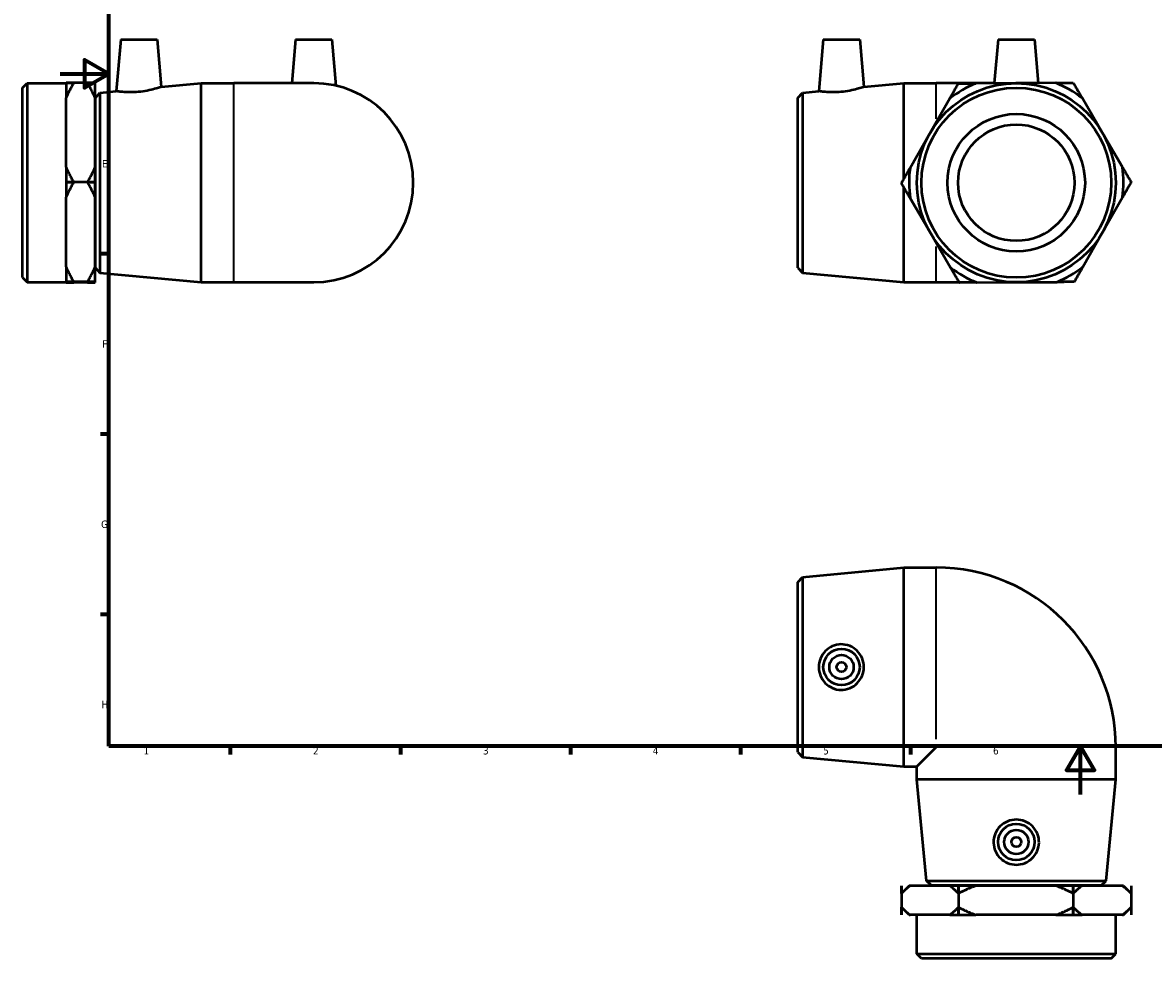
# Model space of a CAD drawing. Header units: millimetres. Extents: x -16 to 901, y -125 to 627.
# Tile 1 of 4: x -16 to 451, y -67 to 318. Entities that reach past the tile are written whole.
import ezdxf

# ---------------------------------------------------------------- set-up
doc = ezdxf.new("R2010")
doc.units = ezdxf.units.MM
for name, color, linetype, lineweight in [('Border (ANSI)', 7, 'Continuous', 70), ('Visible (ANSI)', 7, 'Continuous', 50), ('Visible Narrow (ANSI)', 7, 'Continuous', 35)]:
    doc.layers.add(name, color=color, linetype=linetype, lineweight=lineweight)
doc.styles.add('Note Text (ANSI)', font='tahoma.ttf')

# ---------------------------------------------------------------- blocks, each defined once
blk = doc.blocks.new('Borders Default Border')
at = {"layer": 'Border (ANSI)'}
for p, q in [((20, 222.75), (16.55, 222.75)), ((20, 148.5), (16.55, 148.5)), ((20, 74.25), (16.55, 74.25)), ((70.08, 20), (70.08, 16.55)), ((140.17, 20), (140.17, 16.55)), ((210.25, 20), (210.25, 16.55)), ((280.33, 20), (280.33, 16.55)), ((350.42, 20), (350.42, 16.55))]:
    blk.add_line(p, q, dxfattribs=at)
at = {"layer": 'Border (ANSI)', "flags": 128}
for points in [[(20, 20), (20, 574), (821, 574), (821, 20), (20, 20)], [(0, 297), (20, 297), (10, 302.77), (10, 291.23), (20, 297)], [(420.5, 0), (420.5, 20), (414.73, 10), (426.27, 10), (420.5, 20)]]:
    blk.add_lwpolyline(points, dxfattribs=at)
at = {"layer": 'Border (ANSI)', "color": 230, "true_color": 0xff0080, "char_height": 3.05, "attachment_point": 7, "style": 'Note Text (ANSI)'}
for s, insert in [('E', (17.21, 258.35)), ('F', (17.29, 184.1)), ('G', (16.81, 109.79)), ('H', (16.97, 35.6)), ('1', (34.35, 16.55)), ('2', (104.2, 16.55)), ('3', (174.26, 16.49)), ('4', (244.23, 16.55)), ('5', (314.48, 16.49)), ('6', (384.49, 16.49))]:
    blk.add_mtext(s, dxfattribs=dict(at, insert=insert))

msp = doc.modelspace()

# ---------------------------------------------------------------- linework, layer by layer
at = {"layer": 'Visible (ANSI)'}
for p, q in [((24.909, 311.086), (23.046, 289.792)), ((24.909, 311.086), (39.909, 311.086)), ((39.909, 311.086), (41.619, 291.536)), ((96.959, 311.086), (95.384, 293.086)), ((96.959, 311.086), (111.959, 311.086)), ((111.959, 311.086), (113.624, 292.049)), ((314.51, 311.086), (312.647, 289.792)), ((314.51, 311.086), (329.51, 311.086)), ((329.51, 311.086), (331.22, 291.536)), ((386.56, 311.086), (384.981, 293.044)), ((386.56, 311.086), (401.56, 311.086)), ((401.56, 311.086), (403.131, 293.129)), ((-15.541, 291.196), (-13.651, 293.086)), ((-15.541, 212.976), (-15.541, 291.196)), ((-13.651, 293.086), (-13.651, 211.086)), ((-13.651, 293.086), (2.359, 293.086)), ((14.359, 293.196), (2.359, 293.196)), ((2.359, 293.195), (2.359, 293.196)), ((2.359, 293.195), (5.509, 293.195)), ((2.359, 293.163), (2.359, 286.995)), ((11.209, 293.195), (14.359, 293.195)), ((14.359, 293.195), (14.359, 293.196)), ((14.359, 286.995), (14.359, 293.163)), ((14.459, 287.096), (16.34, 289.163)), ((16.34, 289.163), (23.046, 289.792)), ((16.34, 289.163), (16.34, 215.01)), ((41.619, 291.536), (58.125, 293.086)), ((58.125, 211.086), (58.125, 293.086)), ((58.125, 293.086), (71.459, 293.086)), ((104.459, 293.086), (71.459, 293.086)), ((304.06, 287.096), (305.941, 289.163)), ((305.941, 289.163), (312.647, 289.792)), ((305.941, 289.163), (305.941, 215.01)), ((331.22, 291.536), (347.726, 293.086)), ((347.726, 253.632), (347.726, 293.086)), ((347.726, 293.086), (361.06, 293.086)), ((384.985, 293.086), (361.06, 293.086)), ((370.198, 292.975), (370.197, 292.975)), ((370.197, 292.975), (370.197, 292.974)), ((393.868, 293.086), (377.377, 293.009)), ((410.359, 293.163), (393.868, 293.086)), ((417.539, 293.196), (417.538, 293.196)), ((417.54, 293.195), (417.539, 293.196)), ((2.359, 272.752), (2.359, 286.995)), ((14.359, 258.509), (14.359, 286.995)), ((14.459, 217.076), (14.459, 287.096)), ((304.06, 217.076), (304.06, 287.096)), ((366.636, 286.74), (358.457, 272.42)), ((429.471, 272.752), (421.159, 286.995)), ((14.359, 283.586), (14.459, 283.586)), ((2.359, 258.509), (2.359, 272.752)), ((358.457, 272.42), (350.279, 258.1)), ((437.783, 258.509), (429.471, 272.752)), ((2.359, 258.509), (2.359, 252.308)), ((14.359, 252.308), (14.359, 258.509)), ((5.509, 252.308), (2.359, 252.308)), ((2.359, 252.307), (2.359, 252.308)), ((2.359, 252.306), (2.359, 252.307)), ((14.359, 252.307), (2.359, 252.307)), ((2.359, 252.306), (5.509, 252.306)), ((2.359, 252.306), (2.359, 246.072)), ((14.359, 252.308), (11.209, 252.308)), ((11.209, 252.306), (14.359, 252.306)), ((14.359, 252.307), (14.359, 252.308)), ((14.359, 252.306), (14.359, 252.307)), ((14.359, 246.072), (14.359, 252.306)), ((346.718, 251.866), (346.717, 251.865)), ((346.717, 251.865), (346.718, 251.864)), ((441.402, 252.307), (441.401, 252.308)), ((441.401, 252.306), (441.402, 252.307)), ((347.726, 211.086), (347.726, 250.136)), ((2.359, 231.752), (2.359, 246.072)), ((14.359, 217.432), (14.359, 246.072)), ((350.337, 245.664), (358.649, 231.421)), ((429.662, 231.752), (437.841, 246.072)), ((2.359, 217.432), (2.359, 231.752)), ((358.649, 231.421), (366.961, 217.178)), ((421.483, 217.432), (429.662, 231.752)), ((14.359, 220.586), (14.459, 220.586)), ((2.359, 217.432), (2.359, 211.198)), ((14.359, 211.198), (14.359, 217.432)), ((14.459, 217.076), (16.34, 215.01)), ((16.34, 215.01), (58.125, 211.086)), ((304.06, 217.076), (305.941, 215.01)), ((305.941, 215.01), (347.726, 211.086)), ((-15.541, 212.976), (-13.651, 211.086)), ((-13.651, 211.086), (2.359, 211.086)), ((5.509, 211.198), (2.359, 211.198)), ((2.359, 211.197), (2.359, 211.198)), ((2.359, 211.197), (2.359, 211.164)), ((14.359, 211.197), (2.359, 211.197)), ((2.359, 211.087), (2.359, 211.164)), ((2.359, 211.01), (2.359, 211.087)), ((2.359, 210.977), (5.414, 210.977)), ((2.359, 210.976), (2.359, 210.977)), ((5.509, 210.976), (2.359, 210.976)), ((11.209, 210.976), (5.509, 210.976)), ((14.359, 211.198), (11.209, 211.198)), ((14.359, 210.976), (11.209, 210.976)), ((11.303, 210.977), (14.359, 210.977)), ((14.359, 211.197), (14.359, 211.198)), ((14.359, 211.164), (14.359, 211.197)), ((14.359, 211.01), (14.359, 211.164)), ((14.359, 210.977), (14.359, 210.976)), ((58.125, 211.086), (71.459, 211.086)), ((71.459, 211.086), (104.459, 211.086)), ((347.726, 211.086), (361.06, 211.086)), ((361.06, 211.086), (370.516, 211.086)), ((370.579, 210.977), (370.58, 210.976)), ((370.58, 210.976), (370.581, 210.976)), ((377.76, 211.01), (394.251, 211.087)), ((394.251, 211.087), (410.742, 211.164)), ((417.921, 211.197), (417.922, 211.197)), ((417.922, 211.197), (417.923, 211.198)), ((305.941, 89.605), (347.726, 93.529)), ((347.726, 11.529), (347.726, 93.529)), ((347.726, 93.529), (361.06, 93.529)), ((304.06, 87.539), (305.941, 89.605)), ((305.941, 89.605), (305.941, 15.452)), ((304.06, 17.519), (304.06, 87.539)), ((361.06, 19.529), (353.06, 11.529)), ((435.06, 6.195), (435.06, 19.529)), ((304.06, 17.519), (305.941, 15.452)), ((305.941, 15.452), (347.726, 11.529)), ((347.726, 11.529), (353.06, 11.529)), ((353.06, 6.195), (353.06, 11.529)), ((435.06, 6.195), (353.06, 6.195)), ((356.983, -35.589), (353.06, 6.195)), ((431.136, -35.589), (435.06, 6.195)), ((356.983, -35.589), (431.136, -35.589)), ((359.05, -37.471), (356.983, -35.589)), ((429.07, -37.471), (431.136, -35.589)), ((346.717, -37.571), (346.717, -49.571)), ((346.718, -37.571), (346.717, -37.571)), ((346.718, -40.721), (346.718, -37.571)), ((349.867, -37.571), (346.844, -40.595)), ((350.279, -37.571), (349.867, -37.571)), ((366.636, -37.571), (350.279, -37.571)), ((429.07, -37.471), (359.05, -37.471)), ((362.56, -37.571), (362.56, -37.471)), ((370.197, -37.571), (366.636, -37.571)), ((370.197, -37.571), (370.197, -40.721)), ((370.197, -37.571), (370.197, -49.571)), ((370.197, -37.571), (370.197, -37.571)), ((370.198, -37.571), (370.197, -37.571)), ((370.198, -40.721), (370.198, -37.571)), ((377.377, -37.571), (370.198, -37.571)), ((410.359, -37.571), (377.377, -37.571)), ((417.538, -37.571), (410.359, -37.571)), ((417.538, -37.571), (417.538, -40.721)), ((417.539, -37.571), (417.538, -37.571)), ((417.54, -37.571), (417.539, -37.571)), ((417.539, -37.571), (417.539, -49.571)), ((417.54, -40.721), (417.54, -37.571)), ((421.159, -37.571), (417.54, -37.571)), ((437.783, -37.571), (421.159, -37.571)), ((425.56, -37.571), (425.56, -37.471)), ((438.252, -37.571), (437.783, -37.571)), ((438.252, -37.571), (441.276, -40.595)), ((441.401, -37.571), (441.401, -40.721)), ((441.402, -37.571), (441.401, -37.571)), ((441.402, -37.571), (441.402, -49.571)), ((346.718, -49.571), (346.718, -46.421)), ((349.867, -49.571), (346.844, -46.547)), ((370.197, -46.421), (370.197, -49.571)), ((370.198, -49.571), (370.198, -46.421)), ((417.538, -46.421), (417.538, -49.571)), ((417.54, -49.571), (417.54, -46.421)), ((438.252, -49.571), (441.276, -46.547)), ((441.401, -46.421), (441.401, -49.571)), ((346.718, -49.571), (346.717, -49.571)), ((349.867, -49.571), (350.279, -49.571)), ((358.457, -49.571), (350.279, -49.571)), ((353.06, -65.581), (353.06, -49.571)), ((366.636, -49.571), (358.457, -49.571)), ((366.636, -49.571), (370.197, -49.571)), ((370.198, -49.571), (370.197, -49.571)), ((370.197, -49.571), (370.197, -49.571)), ((370.198, -49.571), (377.377, -49.571)), ((393.868, -49.571), (377.377, -49.571)), ((410.359, -49.571), (393.868, -49.571)), ((410.359, -49.571), (417.538, -49.571)), ((417.539, -49.571), (417.538, -49.571)), ((417.54, -49.571), (417.539, -49.571)), ((417.54, -49.571), (421.159, -49.571)), ((429.471, -49.571), (421.159, -49.571)), ((437.783, -49.571), (429.471, -49.571)), ((435.06, -65.581), (435.06, -49.571)), ((437.783, -49.571), (438.252, -49.571)), ((441.402, -49.571), (441.401, -49.571)), ((353.06, -65.581), (435.06, -65.581)), ((354.95, -67.471), (353.06, -65.581)), ((433.17, -67.471), (354.95, -67.471)), ((433.17, -67.471), (435.06, -65.581))]:
    msp.add_line(p, q, dxfattribs=at)
for centre, radius in [((394.06, 252.086), 41), ((394.06, 252.086), 39.11), ((394.06, 252.086), 28.328), ((394.06, 252.086), 24), ((322.01, 52.529), 7.5), ((322.01, 52.529), 5), ((322.01, 52.529), 2), ((394.06, -19.521), 7.5), ((394.06, -19.521), 5), ((394.06, -19.521), 2)]:
    msp.add_circle(centre, radius, dxfattribs=at)
for centre, radius, start, end in [((104.459, 252.086), 41, 270, 90), ((394.06, 252.086), 44.192, 112.1784, 128.35664), ((394.06, 252.086), 47.342, 120.26644, 120.2686), ((394.06, 252.086), 44.192, 52.1784, 68.35664), ((394.06, 252.086), 47.342, 60.26644, 60.2686), ((394.06, 252.086), 44.192, 172.1784, 188.35664), ((394.06, 252.086), 44.192, 352.1784, 8.35664), ((394.06, 252.086), 47.342, 180.26644, 180.2686), ((394.06, 252.086), 47.342, 0.26644, 0.2686), ((394.06, 252.086), 44.192, 232.1784, 248.35664), ((394.06, 252.086), 44.192, 292.1784, 308.35664), ((394.06, 252.086), 47.342, 240.26644, 240.2686), ((394.06, 252.086), 47.342, 300.26644, 300.2686), ((361.06, 19.529), 74, 0, 90)]:
    msp.add_arc(centre, radius, start, end, dxfattribs=at)
for points, weights in [([(5.509, 293.195), (3.652, 289.988), (2.359, 286.995)], [1, 1.00309019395, 1]), ([(2.359, 293.163), (3.619, 293.179), (5.414, 293.195)], [1, 1.00301134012, 1.00015368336]), ([(14.359, 286.995), (13.065, 289.988), (11.209, 293.195)], [1, 1.00309019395, 1]), ([(11.303, 293.195), (13.098, 293.179), (14.359, 293.163)], [1.00015368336, 1.00301134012, 1]), ([(366.636, 286.74), (368.355, 289.75), (370.197, 292.974)], [1, 1.00309019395, 1]), ([(370.198, 292.975), (373.911, 292.993), (377.377, 293.009)], [1, 1.00309019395, 1]), ([(410.359, 293.163), (413.825, 293.179), (417.538, 293.196)], [1, 1.00309019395, 1]), ([(417.54, 293.195), (419.411, 289.988), (421.159, 286.995)], [1, 1.00309019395, 1]), ([(2.359, 258.509), (3.652, 255.515), (5.509, 252.308)], [1, 1.00309019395, 1]), ([(11.209, 252.308), (13.065, 255.515), (14.359, 258.509)], [1, 1.00309019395, 1]), ([(346.718, 251.866), (348.56, 255.09), (350.279, 258.1)], [1, 1.00309019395, 1]), ([(437.783, 258.509), (439.53, 255.515), (441.401, 252.308)], [1, 1.00309019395, 1]), ([(5.509, 252.306), (3.652, 249.082), (2.359, 246.072)], [1, 1.00309019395, 1]), ([(14.359, 246.072), (13.065, 249.082), (11.209, 252.306)], [1, 1.00309019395, 1]), ([(350.337, 245.664), (348.59, 248.657), (346.718, 251.864)], [1, 1.00309019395, 1]), ([(441.401, 252.306), (439.56, 249.082), (437.841, 246.072)], [1, 1.00309019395, 1]), ([(2.359, 217.432), (3.652, 214.422), (5.509, 211.198)], [1, 1.00309019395, 1]), ([(11.209, 211.198), (13.065, 214.422), (14.359, 217.432)], [1, 1.00309019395, 1]), ([(370.579, 210.977), (368.708, 214.184), (366.961, 217.178)], [1, 1.00309019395, 1]), ([(421.483, 217.432), (419.764, 214.422), (417.923, 211.198)], [1, 1.00309019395, 1]), ([(5.509, 211.197), (3.652, 211.18), (2.359, 211.164)], [1, 1.00309019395, 1]), ([(2.359, 211.01), (3.652, 210.993), (5.509, 210.976)], [1, 1.00309019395, 1]), ([(14.359, 211.164), (13.065, 211.18), (11.209, 211.197)], [1, 1.00309019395, 1]), ([(11.209, 210.976), (13.065, 210.993), (14.359, 211.01)], [1, 1.00309019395, 1]), ([(377.76, 211.01), (374.294, 210.993), (370.581, 210.976)], [1, 1.00309019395, 1]), ([(417.921, 211.197), (414.208, 211.18), (410.742, 211.164)], [1, 1.00309019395, 1]), ([(350.279, -37.571), (348.56, -38.865), (346.718, -40.721)], [1, 1.00309019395, 1]), ([(370.197, -40.721), (368.355, -38.865), (366.636, -37.571)], [1, 1.00309019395, 1]), ([(377.377, -37.571), (373.911, -38.865), (370.198, -40.721)], [1, 1.00309019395, 1]), ([(417.538, -40.721), (413.825, -38.865), (410.359, -37.571)], [1, 1.00309019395, 1]), ([(421.159, -37.571), (419.411, -38.865), (417.54, -40.721)], [1, 1.00309019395, 1]), ([(441.401, -40.721), (439.53, -38.865), (437.783, -37.571)], [1, 1.00309019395, 1]), ([(441.276, -40.595), (441.338, -40.658), (441.401, -40.721)], [1.00020346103, 1.00010532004, 1]), ([(346.718, -46.421), (348.56, -48.278), (350.279, -49.571)], [1, 1.00309019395, 1]), ([(366.636, -49.571), (368.355, -48.278), (370.197, -46.421)], [1, 1.00309019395, 1]), ([(370.198, -46.421), (373.911, -48.278), (377.377, -49.571)], [1, 1.00309019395, 1]), ([(410.359, -49.571), (413.825, -48.278), (417.538, -46.421)], [1, 1.00309019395, 1]), ([(417.54, -46.421), (419.411, -48.278), (421.159, -49.571)], [1, 1.00309019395, 1]), ([(437.783, -49.571), (439.53, -48.278), (441.401, -46.421)], [1, 1.00309019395, 1]), ([(441.401, -46.421), (441.338, -46.485), (441.276, -46.547)], [1, 1.00010532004, 1.00020346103])]:
    msp.add_rational_spline(points, weights, degree=2, dxfattribs=at)
for points, knots in [([(32.119, 289.485), (30.971, 289.38), (29.748, 289.329), (27.508, 289.34), (26.49, 289.4), (24.885, 289.539), (24.191, 289.626), (23.271, 289.755), (23.046, 289.792), (23.046, 289.792)], [0, 0, 0, 0, 0.3460057, 0.3460057, 0.6920114, 0.6920114, 1.0399389, 1.0399389, 1.3878664, 1.3878664, 1.3878664, 1.3878664]), ([(41.619, 291.536), (41.619, 291.536), (41.38, 291.454), (40.42, 291.15), (39.699, 290.93), (38.028, 290.481), (36.96, 290.223), (34.611, 289.778), (33.328, 289.595), (32.119, 289.485)], [4.2202136, 4.2202136, 4.2202136, 4.2202136, 4.5781276, 4.5781276, 4.9360417, 4.9360417, 5.3003679, 5.3003679, 5.6646942, 5.6646942, 5.6646942, 5.6646942]), ([(321.72, 289.485), (320.572, 289.38), (319.349, 289.329), (317.109, 289.34), (316.091, 289.4), (314.486, 289.539), (313.792, 289.626), (312.872, 289.755), (312.647, 289.792), (312.647, 289.792)], [0, 0, 0, 0, 0.3460057, 0.3460057, 0.6920114, 0.6920114, 1.0399389, 1.0399389, 1.3878664, 1.3878664, 1.3878664, 1.3878664]), ([(331.22, 291.536), (331.22, 291.536), (330.981, 291.454), (330.021, 291.15), (329.3, 290.93), (327.629, 290.481), (326.561, 290.223), (324.212, 289.778), (322.929, 289.595), (321.72, 289.485)], [4.2202136, 4.2202136, 4.2202136, 4.2202136, 4.5781276, 4.5781276, 4.9360417, 4.9360417, 5.3003679, 5.3003679, 5.6646942, 5.6646942, 5.6646942, 5.6646942]), ([(321.72, 43.143), (320.572, 43.17), (319.349, 43.427), (317.109, 44.412), (316.091, 45.139), (314.486, 46.8), (313.792, 47.846), (312.872, 50.131), (312.647, 51.369), (312.647, 53.689), (312.872, 54.927), (313.792, 57.211), (314.486, 58.258), (316.091, 59.918), (317.109, 60.646), (319.349, 61.631), (320.572, 61.888), (322.929, 61.942), (324.212, 61.718), (326.561, 60.766), (327.629, 60.038), (329.3, 58.363), (330.021, 57.309), (330.981, 54.989), (331.22, 53.722), (331.22, 51.336), (330.981, 50.069), (330.021, 47.748), (329.3, 46.694), (327.629, 45.02), (326.561, 44.292), (324.212, 43.339), (322.929, 43.116), (321.72, 43.143)], [0, 0, 0, 0, 0.3460057, 0.3460057, 0.6920114, 0.6920114, 1.0399389, 1.0399389, 1.3878664, 1.3878664, 1.735794, 1.735794, 2.0837215, 2.0837215, 2.4297272, 2.4297272, 2.7757329, 2.7757329, 3.1400592, 3.1400592, 3.5043855, 3.5043855, 3.8622995, 3.8622995, 4.2202136, 4.2202136, 4.5781276, 4.5781276, 4.9360417, 4.9360417, 5.3003679, 5.3003679, 5.6646942, 5.6646942, 5.6646942, 5.6646942]), ([(403.445, -19.811), (403.419, -20.959), (403.162, -22.182), (402.177, -24.422), (401.449, -25.44), (399.789, -27.044), (398.742, -27.739), (396.457, -28.659), (395.219, -28.884), (392.9, -28.884), (391.662, -28.659), (389.377, -27.739), (388.331, -27.044), (386.67, -25.44), (385.943, -24.422), (384.958, -22.182), (384.7, -20.959), (384.647, -18.601), (384.87, -17.319), (385.822, -14.97), (386.551, -13.902), (388.225, -12.231), (389.279, -11.51), (391.599, -10.55), (392.867, -10.311), (395.253, -10.311), (396.52, -10.55), (398.84, -11.51), (399.894, -12.231), (401.569, -13.902), (402.297, -14.97), (403.249, -17.319), (403.473, -18.601), (403.445, -19.811)], [0, 0, 0, 0, 0.3460057, 0.3460057, 0.6920114, 0.6920114, 1.0399389, 1.0399389, 1.3878664, 1.3878664, 1.735794, 1.735794, 2.0837215, 2.0837215, 2.4297272, 2.4297272, 2.7757329, 2.7757329, 3.1400592, 3.1400592, 3.5043855, 3.5043855, 3.8622995, 3.8622995, 4.2202136, 4.2202136, 4.5781276, 4.5781276, 4.9360417, 4.9360417, 5.3003679, 5.3003679, 5.6646942, 5.6646942, 5.6646942, 5.6646942])]:
    msp.add_open_spline(points, degree=3, knots=knots, dxfattribs=at)
at = {"layer": 'Visible Narrow (ANSI)'}
for p, q in [((71.459, 211.591), (71.459, 292.581)), ((361.06, 278.446), (361.06, 293.043)), ((361.06, 211.13), (361.06, 225.812)), ((361.06, 22.829), (361.06, 93.207)), ((434.738, 19.529), (364.359, 19.529))]:
    msp.add_line(p, q, dxfattribs=at)

# ---------------------------------------------------------------- block references
msp.add_blockref('Borders Default Border', (0, 0))

doc.saveas('drawing.dxf')
